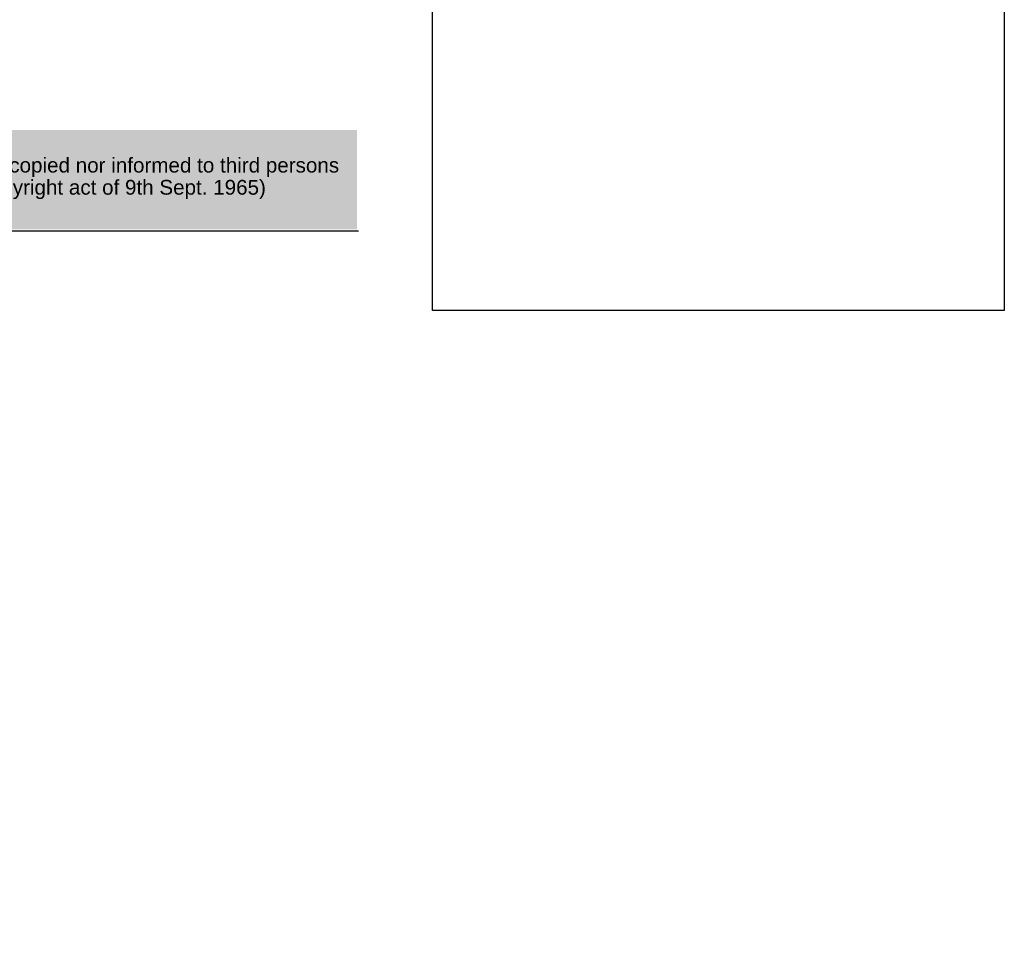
# Paper-space layout 'Invenitec-A4' of a CAD drawing. Header units: millimetres. Extents: x 0 to 296, y -84 to 208.
# Tile 2 of 8: x 162 to 296, y -84 to 41. Entities that reach past the tile are written whole.
import ezdxf
from ezdxf.entities.mleader import LeaderData, LeaderLine
from ezdxf.math import Vec2, Vec3

# ---------------------------------------------------------------- set-up
doc = ezdxf.new("R2010")
doc.units = ezdxf.units.MM
doc.layers.add('Default', color=7, linetype='Continuous')
picture_1 = doc.add_image_def('image1.jpg', size_in_pixel=(1363, 928))

# ---------------------------------------------------------------- blocks, each defined once
blk = doc.blocks.new('_Dot')
at = {"color": 0, "linetype": 'ByBlock', "lineweight": -2}
blk.add_line((-0.5, 0), (-1, 0), dxfattribs=at)
at = {"color": 0, "linetype": 'ByBlock', "const_width": 0.5}
blk.add_lwpolyline([(-0.25, 0, 1), (0.25, 0, 1)], format="xyb", close=True, dxfattribs=at)

psp = doc.layouts.new('Invenitec-A4')

# ---------------------------------------------------------------- hatches: boundary and pattern name
at = {"layer": 'Default', "linetype": 'Continuous'}
psp.add_hatch(color=7, dxfattribs=at).paths.add_polyline_path([(207.949, 26.057), (0.068, 26.057), (0.068, 12.599), (207.949, 12.599)])

# ---------------------------------------------------------------- linework, layer by layer
at = {"layer": 'Default', "color": 7, "linetype": 'Continuous'}
psp.add_line((208.108, 12.363), (0.23, 12.363), dxfattribs=at)

# ---------------------------------------------------------------- pictures from other files: only their frames are drawn
image = psp.add_image(picture_1, insert=(218.173, 1.619), size_in_units=(77.518, 52.778))
image.dxf.flags = 7

# ---------------------------------------------------------------- leaders
ml = psp.add_multileader_mtext('Standard', dxfattribs=at)
ml.set_content('{\\pxsm0.9;\\fArial|b0||i0||c0|p34;\\W1.;This drawing remains property of rheonics. It may be neither copied nor informed to third persons \\Por competitors without our approval. ( 2 paragraph 1 fig.7 copyright act of 9th Sept. 1965)\\P}', color=7)
ml.set_leader_properties()
ml.set_arrow_properties(name='DOT')
ml.build(insert=Vec2(0, 0))
ml.multileader.update_dxf_attribs({"leader_type": 0, "dogleg_length": 0, "arrow_head_size": 2})
ctx = ml.context
ctx.base_point, ctx.char_height, ctx.arrow_head_size, ctx.landing_gap_size = Vec3(84.93, 21.004), 2, 2, 0.7
ctx.mtext.insert = Vec3(85.63, 22.298)

doc.saveas('drawing.dxf')
